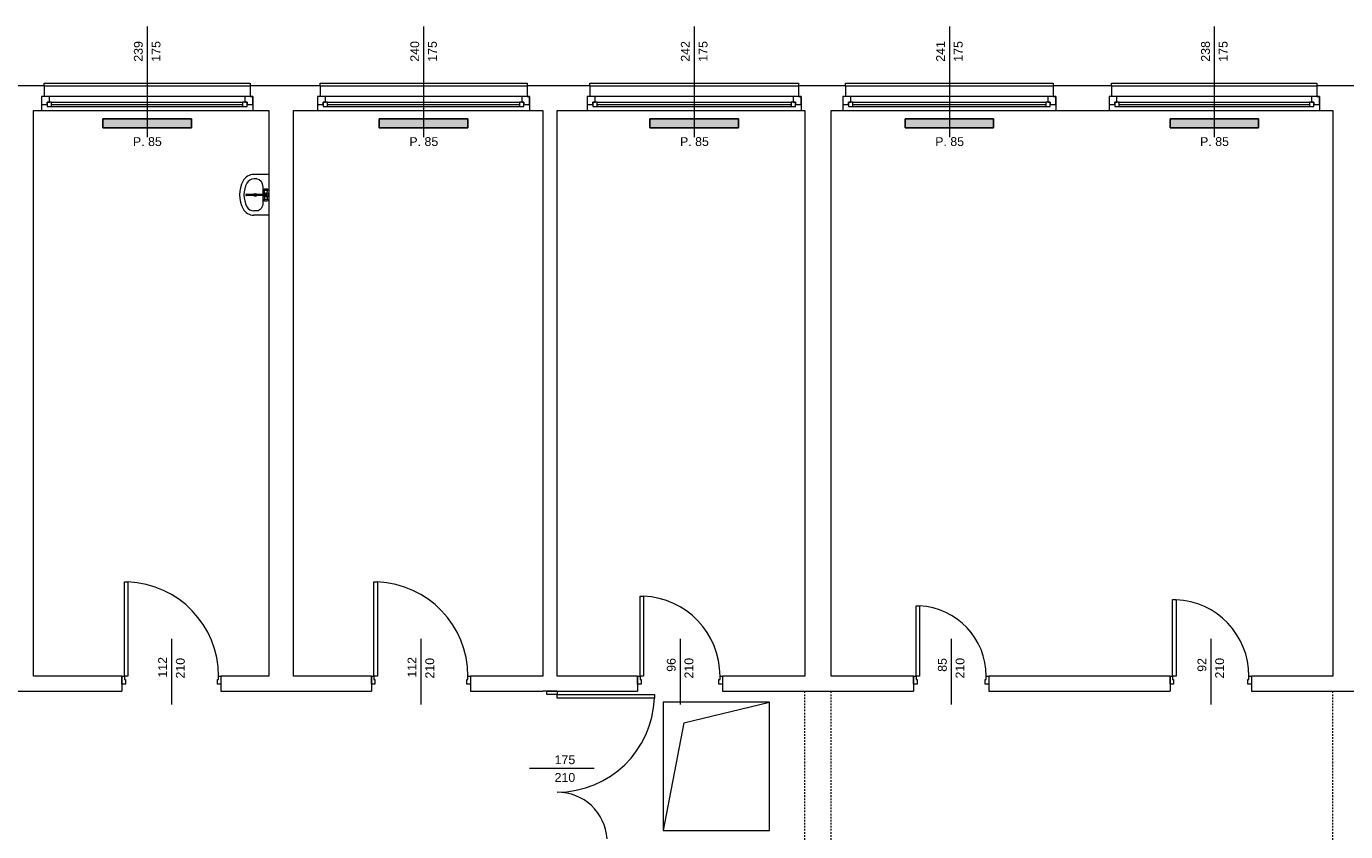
# Model space of a CAD drawing. Header units: millimetres. Extents: x 12683 to 90307, y 30842 to 62253.
# Tile 64 of 152: x 45224 to 46715, y 41674 to 42584. Entities that reach past the tile are written whole.
import ezdxf

# ---------------------------------------------------------------- set-up
doc = ezdxf.new("R2010")
doc.units = ezdxf.units.MM
doc.header["$LTSCALE"] = 0.6
doc.linetypes.add('CIEPLA', pattern=[5.7625, 3.175, -2.5875])
for name, color, linetype, lineweight in [('zzz_podklady_drzwi_opisy', 252, 'Continuous', 15), ('zzz_podklady_konstrukcja', 252, 'CIEPLA', 15), ('zzz_podklady_okna_opisy', 252, 'Continuous', 15), ('zzz_podklady_sciany', 252, 'Continuous', 15)]:
    doc.layers.add(name, color=color, linetype=linetype, lineweight=lineweight)
doc.layers.add('zzz_podklady_grzejniki_ist', color=252, linetype='Continuous')
doc.styles.add('GENERATED_STYLE_1', font='ARIAL.TTF')

msp = doc.modelspace()

# ---------------------------------------------------------------- hatches: boundary and pattern name
at = {"layer": 'zzz_podklady_grzejniki_ist'}
for points in [[(45410, 42469.3), (45410, 42479.3), (45310, 42479.3), (45310, 42469.3)], [(45722.5, 42469.3), (45722.5, 42479.3), (45622.5, 42479.3), (45622.5, 42469.3)], [(46028.5, 42469.3), (46028.5, 42479.3), (45928.5, 42479.3), (45928.5, 42469.3)], [(46317, 42469.3), (46317, 42479.3), (46217, 42479.3), (46217, 42469.3)], [(46616.5, 42469.3), (46616.5, 42479.3), (46516.5, 42479.3), (46516.5, 42469.3)]]:
    msp.add_hatch(color=256, dxfattribs=at).paths.add_polyline_path(points, flags=0)

# ---------------------------------------------------------------- linework, layer by layer
at = {"layer": 'zzz_podklady_drzwi_opisy'}
for p, q in [((45334.3, 41849.7), (45334.3, 41956.1)), ((45334.3, 41956.1), (45338.3, 41956.1)), ((45338.3, 41956.1), (45338.3, 41849.7)), ((45616.3, 41849.7), (45616.3, 41956.1)), ((45616.3, 41956.1), (45620.3, 41956.1)), ((45620.3, 41956.1), (45620.3, 41849.7)), ((45917.3, 41849.7), (45917.3, 41940.1)), ((45917.3, 41940.1), (45921.3, 41940.1)), ((45921.3, 41940.1), (45921.3, 41849.7)), ((46229.3, 41849.7), (46229.3, 41929.1)), ((46229.3, 41929.1), (46233.3, 41929.1)), ((46233.3, 41929.1), (46233.3, 41849.7)), ((46519.3, 41849.7), (46519.3, 41936.1)), ((46519.3, 41936.1), (46523.3, 41936.1)), ((46523.3, 41936.1), (46523.3, 41849.7)), ((45387.5, 41891.8), (45387.5, 41817.7)), ((45669.5, 41891.8), (45669.5, 41817.7)), ((45962.5, 41891.8), (45962.5, 41817.7)), ((46269, 41891.8), (46269, 41817.7)), ((46562.5, 41891.8), (46562.5, 41817.7)), ((45331.5, 41849.7), (45331.5, 41840.7)), ((45331.5, 41849.7), (45334.3, 41849.7)), ((45331.5, 41840.7), (45331.5, 41849.7)), ((45331.5, 41849.7), (45331.5, 41840.7)), ((45335.5, 41840.7), (45331.5, 41840.7)), ((45334.3, 41849.7), (45334.3, 41845.7)), ((45338.3, 41849.7), (45334.3, 41849.7)), ((45334.3, 41845.7), (45335.5, 41845.7)), ((45335.5, 41845.7), (45335.5, 41840.7)), ((45439.5, 41840.7), (45439.5, 41845.7)), ((45439.5, 41845.7), (45440.7, 41845.7)), ((45443.5, 41840.7), (45439.5, 41840.7)), ((45440.7, 41845.7), (45440.7, 41849.7)), ((45440.7, 41849.7), (45443.5, 41849.7)), ((45443.5, 41849.7), (45443.5, 41840.7)), ((45443.5, 41849.7), (45443.5, 41840.7)), ((45443.5, 41849.7), (45443.5, 41840.7)), ((45613.5, 41849.7), (45613.5, 41840.7)), ((45613.5, 41849.7), (45616.3, 41849.7)), ((45613.5, 41840.7), (45613.5, 41849.7)), ((45613.5, 41849.7), (45613.5, 41840.7)), ((45617.5, 41840.7), (45613.5, 41840.7)), ((45616.3, 41849.7), (45616.3, 41845.7)), ((45620.3, 41849.7), (45616.3, 41849.7)), ((45616.3, 41845.7), (45617.5, 41845.7)), ((45617.5, 41845.7), (45617.5, 41840.7)), ((45721.5, 41840.7), (45721.5, 41845.7)), ((45721.5, 41845.7), (45722.7, 41845.7)), ((45725.5, 41840.7), (45721.5, 41840.7)), ((45722.7, 41845.7), (45722.7, 41849.7)), ((45722.7, 41849.7), (45725.5, 41849.7)), ((45725.5, 41849.7), (45725.5, 41840.7)), ((45725.5, 41849.7), (45725.5, 41840.7)), ((45725.5, 41849.7), (45725.5, 41840.7)), ((45914.5, 41849.7), (45914.5, 41840.7)), ((45914.5, 41849.7), (45917.3, 41849.7)), ((45914.5, 41840.7), (45914.5, 41849.7)), ((45914.5, 41849.7), (45914.5, 41840.7)), ((45918.5, 41840.7), (45914.5, 41840.7)), ((45917.3, 41849.7), (45917.3, 41845.7)), ((45921.3, 41849.7), (45917.3, 41849.7)), ((45917.3, 41845.7), (45918.5, 41845.7)), ((45918.5, 41845.7), (45918.5, 41840.7)), ((46006.5, 41840.7), (46006.5, 41845.7)), ((46006.5, 41845.7), (46007.7, 41845.7)), ((46010.5, 41840.7), (46006.5, 41840.7)), ((46007.7, 41845.7), (46007.7, 41849.7)), ((46007.7, 41849.7), (46010.5, 41849.7)), ((46010.5, 41849.7), (46010.5, 41840.7)), ((46010.5, 41849.7), (46010.5, 41840.7)), ((46010.5, 41849.7), (46010.5, 41840.7)), ((46226.5, 41849.7), (46226.5, 41840.7)), ((46226.5, 41849.7), (46229.3, 41849.7)), ((46226.5, 41840.7), (46226.5, 41849.7)), ((46226.5, 41849.7), (46226.5, 41840.7)), ((46230.5, 41840.7), (46226.5, 41840.7)), ((46229.3, 41849.7), (46229.3, 41845.7)), ((46233.3, 41849.7), (46229.3, 41849.7)), ((46229.3, 41845.7), (46230.5, 41845.7)), ((46230.5, 41845.7), (46230.5, 41840.7)), ((46307.5, 41840.7), (46307.5, 41845.7)), ((46307.5, 41845.7), (46308.7, 41845.7)), ((46311.5, 41840.7), (46307.5, 41840.7)), ((46308.7, 41845.7), (46308.7, 41849.7)), ((46308.7, 41849.7), (46311.5, 41849.7)), ((46311.5, 41849.7), (46311.5, 41840.7)), ((46311.5, 41849.7), (46311.5, 41840.7)), ((46311.5, 41849.7), (46311.5, 41840.7)), ((46516.5, 41849.7), (46516.5, 41840.7)), ((46516.5, 41849.7), (46519.3, 41849.7)), ((46516.5, 41840.7), (46516.5, 41849.7)), ((46516.5, 41849.7), (46516.5, 41840.7)), ((46520.5, 41840.7), (46516.5, 41840.7)), ((46519.3, 41849.7), (46519.3, 41845.7)), ((46523.3, 41849.7), (46519.3, 41849.7)), ((46519.3, 41845.7), (46520.5, 41845.7)), ((46520.5, 41845.7), (46520.5, 41840.7)), ((46604.5, 41840.7), (46604.5, 41845.7)), ((46604.5, 41845.7), (46605.7, 41845.7)), ((46608.5, 41840.7), (46604.5, 41840.7)), ((46605.7, 41845.7), (46605.7, 41849.7)), ((46605.7, 41849.7), (46608.5, 41849.7)), ((46608.5, 41849.7), (46608.5, 41840.7)), ((46608.5, 41849.7), (46608.5, 41840.7)), ((46608.5, 41849.7), (46608.5, 41840.7)), ((45812, 41828.7), (45812, 41832.7)), ((45823.5, 41828.7), (45812, 41828.7)), ((45823.5, 41832.7), (45823.5, 41828.7)), ((45823.5, 41828.7), (45933.7, 41828.7)), ((45823.5, 41824.7), (45823.5, 41828.7)), ((45933.7, 41824.7), (45823.5, 41824.7)), ((45933.7, 41828.7), (45933.7, 41824.7)), ((45865.6, 41745.2), (45792.5, 41745.2))]:
    msp.add_line(p, q, dxfattribs=at)
for centre, radius, start, end in [((45334.3, 41849.7), 106.4, 0, 87.8455), ((45616.3, 41849.7), 106.4, 0, 87.8455), ((45917.3, 41849.7), 90.4, 0, 87.464), ((46229.3, 41849.7), 79.4, 0, 87.1123), ((46519.3, 41849.7), 86.4, 0, 87.3465), ((45823.5, 41828.7), 110.2, 270, 357.9216), ((45823.5, 41661.7), 56.8, 4.0297, 90)]:
    msp.add_arc(centre, radius, start, end, dxfattribs=at)
at = {"layer": 'zzz_podklady_grzejniki_ist'}
for p, q in [((45310, 42469.3), (45310, 42479.3)), ((45310, 42479.3), (45410, 42479.3)), ((45410, 42479.3), (45410, 42469.3)), ((45622.5, 42469.3), (45622.5, 42479.3)), ((45622.5, 42479.3), (45722.5, 42479.3)), ((45722.5, 42479.3), (45722.5, 42469.3)), ((45928.5, 42469.3), (45928.5, 42479.3)), ((45928.5, 42479.3), (46028.5, 42479.3)), ((46028.5, 42479.3), (46028.5, 42469.3)), ((46217, 42469.3), (46217, 42479.3)), ((46217, 42479.3), (46317, 42479.3)), ((46317, 42479.3), (46317, 42469.3)), ((46516.5, 42469.3), (46516.5, 42479.3)), ((46516.5, 42479.3), (46616.5, 42479.3)), ((46616.5, 42479.3), (46616.5, 42469.3)), ((45310, 42469.3), (45410, 42469.3)), ((45622.5, 42469.3), (45722.5, 42469.3)), ((45928.5, 42469.3), (46028.5, 42469.3)), ((46217, 42469.3), (46317, 42469.3)), ((46516.5, 42469.3), (46616.5, 42469.3))]:
    msp.add_line(p, q, dxfattribs=at)
at = {"layer": 'zzz_podklady_konstrukcja'}
for p, q in [((46103.5, 41657.7), (46103.5, 41832.7)), ((46133.5, 41657.7), (46133.5, 41832.7)), ((46700.5, 41657.7), (46700.5, 41832.7))]:
    msp.add_line(p, q, dxfattribs=at)
at = {"layer": 'zzz_podklady_sciany'}
for p, q in [((45243.5, 42516.7), (45183.5, 42516.7)), ((45243.5, 42516.7), (45243.5, 42519.7)), ((45243.5, 42519.7), (45476.5, 42519.7)), ((45243.5, 42516.7), (45243.5, 42504.7)), ((45243.5, 42516.7), (45476.5, 42516.7)), ((45476.5, 42519.7), (45476.5, 42516.7)), ((45476.5, 42516.7), (45476.5, 42504.7)), ((45549.2, 42516.7), (45476.5, 42516.7)), ((45555.5, 42516.7), (45549.2, 42516.7)), ((45555.5, 42516.7), (45555.5, 42519.7)), ((45555.5, 42519.7), (45789.5, 42519.7)), ((45555.5, 42516.7), (45555.5, 42504.7)), ((45555.5, 42516.7), (45789.5, 42516.7)), ((45789.5, 42519.7), (45789.5, 42516.7)), ((45789.5, 42516.7), (45789.5, 42504.7)), ((45860.5, 42516.7), (45789.5, 42516.7)), ((45860.5, 42516.7), (45860.5, 42519.7)), ((45860.5, 42519.7), (46096.5, 42519.7)), ((45860.5, 42516.7), (45860.5, 42504.7)), ((45860.5, 42516.7), (46096.5, 42516.7)), ((46096.5, 42519.7), (46096.5, 42516.7)), ((46096.5, 42516.7), (46096.5, 42504.7)), ((46149.5, 42516.7), (46096.5, 42516.7)), ((46149.5, 42516.7), (46149.5, 42519.7)), ((46149.5, 42519.7), (46384.5, 42519.7)), ((46149.5, 42516.7), (46149.5, 42504.7)), ((46149.5, 42516.7), (46384.5, 42516.7)), ((46384.5, 42519.7), (46384.5, 42516.7)), ((46384.5, 42516.7), (46384.5, 42504.7)), ((46450.5, 42516.7), (46384.5, 42516.7)), ((46450.5, 42516.7), (46450.5, 42519.7)), ((46450.5, 42519.7), (46682.5, 42519.7)), ((46450.5, 42516.7), (46450.5, 42504.7)), ((46450.5, 42516.7), (46682.5, 42516.7)), ((46682.5, 42519.7), (46682.5, 42516.7)), ((46682.5, 42516.7), (46682.5, 42504.7)), ((46741.5, 42516.7), (46682.5, 42516.7)), ((45243.5, 42504.7), (45240.5, 42504.7)), ((45240.5, 42504.7), (45240.5, 42495.7)), ((45240.5, 42504.7), (45240.5, 42495.7)), ((45240.5, 42504.7), (45240.5, 42495.7)), ((45240.5, 42495.7), (45240.5, 42488.7)), ((45476.5, 42504.7), (45479.5, 42504.7)), ((45479.5, 42504.7), (45479.5, 42495.7)), ((45479.5, 42495.7), (45479.5, 42504.7)), ((45479.5, 42504.7), (45479.5, 42495.7)), ((45479.5, 42495.7), (45479.5, 42488.7)), ((45555.5, 42504.7), (45552.5, 42504.7)), ((45552.5, 42504.7), (45552.5, 42495.7)), ((45552.5, 42504.7), (45552.5, 42495.7)), ((45552.5, 42504.7), (45552.5, 42495.7)), ((45552.5, 42495.7), (45552.5, 42488.7)), ((45789.5, 42504.7), (45792.5, 42504.7)), ((45792.5, 42504.7), (45792.5, 42495.7)), ((45792.5, 42495.7), (45792.5, 42504.7)), ((45792.5, 42504.7), (45792.5, 42495.7)), ((45792.5, 42495.7), (45792.5, 42488.7)), ((45860.5, 42504.7), (45857.5, 42504.7)), ((45857.5, 42504.7), (45857.5, 42495.7)), ((45857.5, 42504.7), (45857.5, 42495.7)), ((45857.5, 42504.7), (45857.5, 42495.7)), ((45857.5, 42495.7), (45857.5, 42488.7)), ((46096.5, 42504.7), (46099.5, 42504.7)), ((46099.5, 42504.7), (46099.5, 42495.7)), ((46099.5, 42495.7), (46099.5, 42504.7)), ((46099.5, 42504.7), (46099.5, 42495.7)), ((46099.5, 42495.7), (46099.5, 42488.7)), ((46149.5, 42504.7), (46146.5, 42504.7)), ((46146.5, 42504.7), (46146.5, 42495.7)), ((46146.5, 42504.7), (46146.5, 42495.7)), ((46146.5, 42504.7), (46146.5, 42495.7)), ((46146.5, 42495.7), (46146.5, 42488.7)), ((46384.5, 42504.7), (46387.5, 42504.7)), ((46387.5, 42504.7), (46387.5, 42495.7)), ((46387.5, 42495.7), (46387.5, 42504.7)), ((46387.5, 42504.7), (46387.5, 42495.7)), ((46387.5, 42495.7), (46387.5, 42488.7)), ((46450.5, 42504.7), (46447.5, 42504.7)), ((46447.5, 42504.7), (46447.5, 42495.7)), ((46447.5, 42504.7), (46447.5, 42495.7)), ((46447.5, 42504.7), (46447.5, 42495.7)), ((46447.5, 42495.7), (46447.5, 42488.7)), ((46682.5, 42504.7), (46685.5, 42504.7)), ((46685.5, 42504.7), (46685.5, 42495.7)), ((46685.5, 42495.7), (46685.5, 42504.7)), ((46685.5, 42504.7), (46685.5, 42495.7)), ((46685.5, 42495.7), (46685.5, 42488.7)), ((45231.5, 42488.7), (45240.5, 42488.7)), ((45231.5, 41849.7), (45231.5, 42488.7)), ((45240.5, 42488.7), (45479.5, 42488.7)), ((45240.5, 42488.7), (45479.5, 42488.7)), ((45479.5, 42488.7), (45497.5, 42488.7)), ((45497.5, 42488.7), (45497.5, 41849.7)), ((45525.5, 42488.7), (45549.2, 42488.7)), ((45525.5, 41849.7), (45525.5, 42488.7)), ((45549.2, 42488.7), (45552.5, 42488.7)), ((45552.5, 42488.7), (45792.5, 42488.7)), ((45552.5, 42488.7), (45792.5, 42488.7)), ((45792.5, 42488.7), (45807.5, 42488.7)), ((45807.5, 42488.7), (45807.5, 41849.7)), ((45823.5, 41849.7), (45823.5, 42488.7)), ((45823.5, 42488.7), (45857.5, 42488.7)), ((45857.5, 42488.7), (46099.5, 42488.7)), ((45857.5, 42488.7), (46099.5, 42488.7)), ((46099.5, 42488.7), (46103.5, 42488.7)), ((46103.5, 42488.7), (46103.5, 41849.7)), ((46133.5, 41849.7), (46133.5, 42488.7)), ((46133.5, 42488.7), (46146.5, 42488.7)), ((46146.5, 42488.7), (46387.5, 42488.7)), ((46146.5, 42488.7), (46387.5, 42488.7)), ((46387.5, 42488.7), (46447.5, 42488.7)), ((46447.5, 42488.7), (46685.5, 42488.7)), ((46447.5, 42488.7), (46685.5, 42488.7)), ((46685.5, 42488.7), (46700.5, 42488.7)), ((46700.5, 42488.7), (46700.5, 41849.7)), ((45497.5, 42416.4), (45480.7, 42416.4)), ((45484.1, 42411.4), (45480.7, 42411.4)), ((45497.5, 42416.4), (45497.5, 42370.4)), ((45472.3, 42394.2), (45494.4, 42394.2)), ((45494.4, 42392.6), (45472.3, 42392.6)), ((45490.7, 42402.5), (45490.7, 42384.3)), ((45491.8, 42399.1), (45492, 42399.4)), ((45492, 42398.9), (45491.8, 42399.1)), ((45493, 42395.4), (45491.8, 42399.1)), ((45493, 42391.4), (45491.8, 42387.6)), ((45492, 42399.4), (45492.4, 42399.9)), ((45492.4, 42398.6), (45492, 42398.9)), ((45492.4, 42399.9), (45492.7, 42400.1)), ((45493, 42398.4), (45492.4, 42398.6)), ((45492.7, 42400.1), (45493.2, 42400.3)), ((45493.8, 42398.3), (45493, 42398.4)), ((45493.2, 42400.3), (45493.9, 42400.4)), ((45494.7, 42398.3), (45493.8, 42398.3)), ((45493.9, 42400.4), (45494.6, 42400.4)), ((45494.6, 42400.4), (45495.2, 42400.3)), ((45495.4, 42398.4), (45494.7, 42398.3)), ((45495.2, 42400.3), (45495.8, 42400.1)), ((45495.4, 42395.4), (45496.6, 42399.1)), ((45496.1, 42398.6), (45495.4, 42398.4)), ((45495.4, 42391.4), (45496.6, 42387.6)), ((45495.8, 42400.1), (45496.1, 42399.9)), ((45496.5, 42399.4), (45496.1, 42399.9)), ((45496.5, 42398.9), (45496.1, 42398.6)), ((45496.5, 42399.4), (45496.6, 42399.1)), ((45496.6, 42399.1), (45496.5, 42398.9)), ((45484.1, 42375.4), (45480.7, 42375.4)), ((45490.7, 42384.3), (45490.7, 42384.3)), ((45491.8, 42387.6), (45492, 42387.9)), ((45492, 42387.3), (45491.8, 42387.6)), ((45492, 42387.9), (45492.4, 42388.1)), ((45492, 42387.3), (45492.4, 42386.8)), ((45492.4, 42388.1), (45493, 42388.3)), ((45492.7, 42386.6), (45492.4, 42386.8)), ((45493.2, 42386.5), (45492.7, 42386.6)), ((45493, 42388.3), (45493.8, 42388.4)), ((45493.9, 42386.4), (45493.2, 42386.5)), ((45493.8, 42388.4), (45494.7, 42388.4)), ((45494.6, 42386.4), (45493.9, 42386.4)), ((45495.2, 42386.5), (45494.6, 42386.4)), ((45494.7, 42388.4), (45495.4, 42388.3)), ((45495.8, 42386.6), (45495.2, 42386.5)), ((45495.4, 42388.3), (45496.1, 42388.1)), ((45496.1, 42386.8), (45495.8, 42386.6)), ((45496.1, 42388.1), (45496.5, 42387.9)), ((45496.5, 42387.3), (45496.1, 42386.8)), ((45496.5, 42387.9), (45496.6, 42387.6)), ((45496.6, 42387.6), (45496.5, 42387.3)), ((45497.5, 42370.4), (45480.7, 42370.4)), ((45331.5, 41849.7), (45231.5, 41849.7)), ((45331.5, 41849.7), (45331.5, 41832.7)), ((45443.5, 41849.7), (45443.5, 41832.7)), ((45497.5, 41849.7), (45443.5, 41849.7)), ((45551.1, 41849.7), (45525.5, 41849.7)), ((45613.5, 41849.7), (45551.1, 41849.7)), ((45613.5, 41849.7), (45613.5, 41832.7)), ((45725.5, 41849.7), (45725.5, 41832.7)), ((45807.5, 41849.7), (45725.5, 41849.7)), ((45914.5, 41849.7), (45823.5, 41849.7)), ((45914.5, 41849.7), (45914.5, 41832.7)), ((46010.5, 41849.7), (46010.5, 41832.7)), ((46103.5, 41849.7), (46010.5, 41849.7)), ((46226.5, 41849.7), (46133.5, 41849.7)), ((46226.5, 41849.7), (46226.5, 41832.7)), ((46311.5, 41849.7), (46311.5, 41832.7)), ((46516.5, 41849.7), (46311.5, 41849.7)), ((46516.5, 41849.7), (46516.5, 41832.7)), ((46608.5, 41849.7), (46608.5, 41832.7)), ((46700.5, 41849.7), (46608.5, 41849.7)), ((45134.5, 41832.7), (45331.5, 41832.7)), ((45443.5, 41832.7), (45551.1, 41832.7)), ((45551.1, 41832.7), (45613.5, 41832.7)), ((45725.5, 41832.7), (45807.5, 41832.7)), ((45812, 41832.7), (45807.5, 41832.7)), ((45823.5, 41832.7), (45812, 41832.7)), ((45812, 41832.7), (45823.5, 41832.7)), ((45823.5, 41832.7), (45812, 41832.7)), ((45823.5, 41832.7), (45914.5, 41832.7)), ((46010.5, 41832.7), (46226.5, 41832.7)), ((46311.5, 41832.7), (46516.5, 41832.7)), ((46608.5, 41832.7), (46819.5, 41832.7)), ((45943.5, 41820.2), (45943.5, 41675.2)), ((46063.5, 41820.2), (45943.5, 41820.2)), ((45966.9, 41796.8), (46063.5, 41820.2)), ((46063.5, 41675.2), (46063.5, 41820.2)), ((45966.9, 41796.8), (45943.5, 41675.2)), ((45943.5, 41675.2), (46063.5, 41675.2))]:
    msp.add_line(p, q, dxfattribs=at)
msp.add_circle((45482.3, 42393.4), 1.75, dxfattribs=at)
for centre, radius, start, end in [((45497.5, 42393.4), 33, 151.5254, 208.4746), ((45480.7, 42402.5), 13.9, 90, 151.5254), ((45497.5, 42393.4), 28, 151.5254, 208.4746), ((45480.7, 42402.5), 8.89, 90, 151.5254), ((45472.3, 42393.4), 0.788, 90, 270), ((45494.2, 42393.4), 3, 117.9765, 164.7747), ((45494.2, 42393.4), 3, 195.2253, 242.0235), ((45494.2, 42393.4), 1.68, 208.0549, 151.9451), ((45494.2, 42393.4), 0.8, 280, 80), ((45494.2, 42393.4), 3, 297.9765, 62.0235), ((45480.7, 42384.3), 13.9, 208.4746, 270), ((45480.7, 42384.3), 8.89, 208.4746, 270)]:
    msp.add_arc(centre, radius, start, end, dxfattribs=at)
at = {"layer": 'zzz_podklady_sciany', "extrusion": (0, 0, -1)}
for centre, major_axis, start_param, end_param in [((45484.1, 42402.5), (0, -8.89), 3.141593, 4.712389), ((45484.1, 42384.3), (0, 8.89), 1.570796, 3.141593)]:
    msp.add_ellipse(centre, major_axis=major_axis, ratio=0.750558, start_param=start_param, end_param=end_param, dxfattribs=at)

# ---------------------------------------------------------------- texts
at = {"layer": 'zzz_podklady_drzwi_opisy', "char_height": 10, "attachment_point": 7, "rotation": 90, "style": 'GENERATED_STYLE_1'}
for s, insert in [('{112}', (45382.5, 41847.9)), ('{210}', (45402.7, 41846.9)), ('{112}', (45664.5, 41847.9)), ('{210}', (45684.7, 41846.9)), ('{96}', (45957.7, 41854.5)), ('{210}', (45977.7, 41846.9)), ('{85}', (46264.2, 41854.5)), ('{210}', (46284.2, 41846.9)), ('{92}', (46557.7, 41854.5)), ('{210}', (46577.7, 41846.9))]:
    msp.add_mtext(s, dxfattribs=dict(at, insert=insert))
at = {"layer": 'zzz_podklady_drzwi_opisy', "char_height": 10, "attachment_point": 7, "style": 'GENERATED_STYLE_1'}
for s, insert in [('{175}', (45820.7, 41750)), ('{210}', (45820.7, 41730))]:
    msp.add_mtext(s, dxfattribs=dict(at, insert=insert))
at = {"layer": 'zzz_podklady_okna_opisy', "char_height": 10, "attachment_point": 7, "rotation": 90, "style": 'GENERATED_STYLE_1'}
for s, insert in [('{239}', (45355.2, 42543.9)), ('{175}', (45375.2, 42543.9)), ('{240}', (45667.7, 42543.9)), ('{175}', (45687.7, 42543.9)), ('{242}', (45973.5, 42543.9)), ('{175}', (45993.7, 42543.9)), ('{241}', (46262.1, 42543.9)), ('{175}', (46282.2, 42543.9)), ('{238}', (46561.7, 42543.9)), ('{175}', (46581.7, 42543.9))]:
    msp.add_mtext(s, dxfattribs=dict(at, insert=insert))
at = {"layer": 'zzz_podklady_okna_opisy', "char_height": 10, "attachment_point": 7, "style": 'GENERATED_STYLE_1'}
for insert in [(45344, 42448.5), (45656.5, 42448.5), (45962.5, 42448.5), (46251, 42448.5), (46550.5, 42448.5)]:
    msp.add_mtext('{P. 85}', dxfattribs=dict(at, insert=insert))

# ---------------------------------------------------------------- next in the draw order: wipeouts: each hides what was drawn before it
at = {"ltscale": 8758.034421}
msp.add_wipeout([(45468, 42493.2), (45468, 42498.2), (45470.5, 42498.2), (45470.5, 42504.7), (45249.5, 42504.7), (45249.5, 42498.2), (45252, 42498.2), (45252, 42493.2)], dxfattribs=at).dxf.layer = 'zzz_podklady_sciany'
at = {"ltscale": 8797.942857}
msp.add_wipeout([(45781, 42493.2), (45781, 42498.2), (45783.5, 42498.2), (45783.5, 42504.7), (45561.5, 42504.7), (45561.5, 42498.2), (45564, 42498.2), (45564, 42493.2)], dxfattribs=at).dxf.layer = 'zzz_podklady_sciany'
at = {"ltscale": 8877.762211}
msp.add_wipeout([(46088, 42493.2), (46088, 42498.2), (46090.5, 42498.2), (46090.5, 42504.7), (45866.5, 42504.7), (45866.5, 42498.2), (45869, 42498.2), (45869, 42493.2)], dxfattribs=at).dxf.layer = 'zzz_podklady_sciany'
at = {"ltscale": 8837.852124}
msp.add_wipeout([(46376, 42493.2), (46376, 42498.2), (46378.5, 42498.2), (46378.5, 42504.7), (46155.5, 42504.7), (46155.5, 42498.2), (46158, 42498.2), (46158, 42493.2)], dxfattribs=at).dxf.layer = 'zzz_podklady_sciany'
at = {"ltscale": 8718.126829}
msp.add_wipeout([(46674, 42493.2), (46674, 42498.2), (46676.5, 42498.2), (46676.5, 42504.7), (46456.5, 42504.7), (46456.5, 42498.2), (46459, 42498.2), (46459, 42493.2)], dxfattribs=at).dxf.layer = 'zzz_podklady_sciany'

# ---------------------------------------------------------------- next in the draw order: linework, layer by layer
at = {"layer": 'zzz_podklady_okna_opisy'}
for p, q in [((45360, 42583.8), (45360, 42458.7)), ((45672.5, 42583.8), (45672.5, 42458.7)), ((45978.5, 42583.8), (45978.5, 42458.7)), ((46267, 42583.8), (46267, 42458.7)), ((46566.5, 42583.8), (46566.5, 42458.7))]:
    msp.add_line(p, q, dxfattribs=at)
at = {"layer": 'zzz_podklady_sciany'}
for p, q in [((45249.5, 42504.7), (45240.5, 42504.7)), ((45243.5, 42504.7), (45240.5, 42504.7)), ((45240.5, 42495.7), (45247, 42495.7)), ((45247, 42495.7), (45247, 42498.2)), ((45247, 42498.2), (45249.5, 42498.2)), ((45252, 42498.2), (45247, 42498.2)), ((45247, 42498.2), (45247, 42493.2)), ((45247, 42493.2), (45252, 42493.2)), ((45249.5, 42498.2), (45249.5, 42504.7)), ((45470.5, 42504.7), (45249.5, 42504.7)), ((45252, 42498.2), (45468, 42498.2)), ((45252, 42493.2), (45252, 42498.2)), ((45252, 42495.7), (45468, 42495.7)), ((45252, 42493.2), (45468, 42493.2)), ((45252, 42493.2), (45468, 42493.2)), ((45473, 42498.2), (45468, 42498.2)), ((45468, 42498.2), (45468, 42493.2)), ((45468, 42493.2), (45473, 42493.2)), ((45479.5, 42504.7), (45470.5, 42504.7)), ((45470.5, 42504.7), (45470.5, 42498.2)), ((45470.5, 42498.2), (45473, 42498.2)), ((45473, 42498.2), (45473, 42495.7)), ((45473, 42493.2), (45473, 42498.2)), ((45473, 42495.7), (45479.5, 42495.7)), ((45476.5, 42504.7), (45479.5, 42504.7)), ((45561.5, 42504.7), (45552.5, 42504.7)), ((45555.5, 42504.7), (45552.5, 42504.7)), ((45552.5, 42495.7), (45559, 42495.7)), ((45559, 42495.7), (45559, 42498.2)), ((45559, 42498.2), (45561.5, 42498.2)), ((45564, 42498.2), (45559, 42498.2)), ((45559, 42498.2), (45559, 42493.2)), ((45559, 42493.2), (45564, 42493.2)), ((45561.5, 42498.2), (45561.5, 42504.7)), ((45783.5, 42504.7), (45561.5, 42504.7)), ((45564, 42498.2), (45781, 42498.2)), ((45564, 42493.2), (45564, 42498.2)), ((45564, 42495.7), (45781, 42495.7)), ((45564, 42493.2), (45781, 42493.2)), ((45564, 42493.2), (45781, 42493.2)), ((45786, 42498.2), (45781, 42498.2)), ((45781, 42498.2), (45781, 42493.2)), ((45781, 42493.2), (45786, 42493.2)), ((45792.5, 42504.7), (45783.5, 42504.7)), ((45783.5, 42504.7), (45783.5, 42498.2)), ((45783.5, 42498.2), (45786, 42498.2)), ((45786, 42498.2), (45786, 42495.7)), ((45786, 42493.2), (45786, 42498.2)), ((45786, 42495.7), (45792.5, 42495.7)), ((45789.5, 42504.7), (45792.5, 42504.7)), ((45866.5, 42504.7), (45857.5, 42504.7)), ((45860.5, 42504.7), (45857.5, 42504.7)), ((45857.5, 42495.7), (45864, 42495.7)), ((45864, 42495.7), (45864, 42498.2)), ((45864, 42498.2), (45866.5, 42498.2)), ((45869, 42498.2), (45864, 42498.2)), ((45864, 42498.2), (45864, 42493.2)), ((45864, 42493.2), (45869, 42493.2)), ((45866.5, 42498.2), (45866.5, 42504.7)), ((46090.5, 42504.7), (45866.5, 42504.7)), ((45869, 42498.2), (46088, 42498.2)), ((45869, 42493.2), (45869, 42498.2)), ((45869, 42495.7), (46088, 42495.7)), ((45869, 42493.2), (46088, 42493.2)), ((45869, 42493.2), (46088, 42493.2)), ((46093, 42498.2), (46088, 42498.2)), ((46088, 42498.2), (46088, 42493.2)), ((46088, 42493.2), (46093, 42493.2)), ((46099.5, 42504.7), (46090.5, 42504.7)), ((46090.5, 42504.7), (46090.5, 42498.2)), ((46090.5, 42498.2), (46093, 42498.2)), ((46093, 42498.2), (46093, 42495.7)), ((46093, 42493.2), (46093, 42498.2)), ((46093, 42495.7), (46099.5, 42495.7)), ((46096.5, 42504.7), (46099.5, 42504.7)), ((46155.5, 42504.7), (46146.5, 42504.7)), ((46149.5, 42504.7), (46146.5, 42504.7)), ((46146.5, 42495.7), (46153, 42495.7)), ((46153, 42495.7), (46153, 42498.2)), ((46153, 42498.2), (46155.5, 42498.2)), ((46158, 42498.2), (46153, 42498.2)), ((46153, 42498.2), (46153, 42493.2)), ((46153, 42493.2), (46158, 42493.2)), ((46155.5, 42498.2), (46155.5, 42504.7)), ((46378.5, 42504.7), (46155.5, 42504.7)), ((46158, 42498.2), (46376, 42498.2)), ((46158, 42493.2), (46158, 42498.2)), ((46158, 42495.7), (46376, 42495.7)), ((46158, 42493.2), (46376, 42493.2)), ((46158, 42493.2), (46376, 42493.2)), ((46381, 42498.2), (46376, 42498.2)), ((46376, 42498.2), (46376, 42493.2)), ((46376, 42493.2), (46381, 42493.2)), ((46387.5, 42504.7), (46378.5, 42504.7)), ((46378.5, 42504.7), (46378.5, 42498.2)), ((46378.5, 42498.2), (46381, 42498.2)), ((46381, 42498.2), (46381, 42495.7)), ((46381, 42493.2), (46381, 42498.2)), ((46381, 42495.7), (46387.5, 42495.7)), ((46384.5, 42504.7), (46387.5, 42504.7)), ((46456.5, 42504.7), (46447.5, 42504.7)), ((46450.5, 42504.7), (46447.5, 42504.7)), ((46447.5, 42495.7), (46454, 42495.7)), ((46454, 42495.7), (46454, 42498.2)), ((46454, 42498.2), (46456.5, 42498.2)), ((46459, 42498.2), (46454, 42498.2)), ((46454, 42498.2), (46454, 42493.2)), ((46454, 42493.2), (46459, 42493.2)), ((46456.5, 42498.2), (46456.5, 42504.7)), ((46676.5, 42504.7), (46456.5, 42504.7)), ((46459, 42498.2), (46674, 42498.2)), ((46459, 42493.2), (46459, 42498.2)), ((46459, 42495.7), (46674, 42495.7)), ((46459, 42493.2), (46674, 42493.2)), ((46459, 42493.2), (46674, 42493.2)), ((46679, 42498.2), (46674, 42498.2)), ((46674, 42498.2), (46674, 42493.2)), ((46674, 42493.2), (46679, 42493.2)), ((46685.5, 42504.7), (46676.5, 42504.7)), ((46676.5, 42504.7), (46676.5, 42498.2)), ((46676.5, 42498.2), (46679, 42498.2)), ((46679, 42498.2), (46679, 42495.7)), ((46679, 42493.2), (46679, 42498.2)), ((46679, 42495.7), (46685.5, 42495.7)), ((46682.5, 42504.7), (46685.5, 42504.7))]:
    msp.add_line(p, q, dxfattribs=at)

doc.saveas('drawing.dxf')
